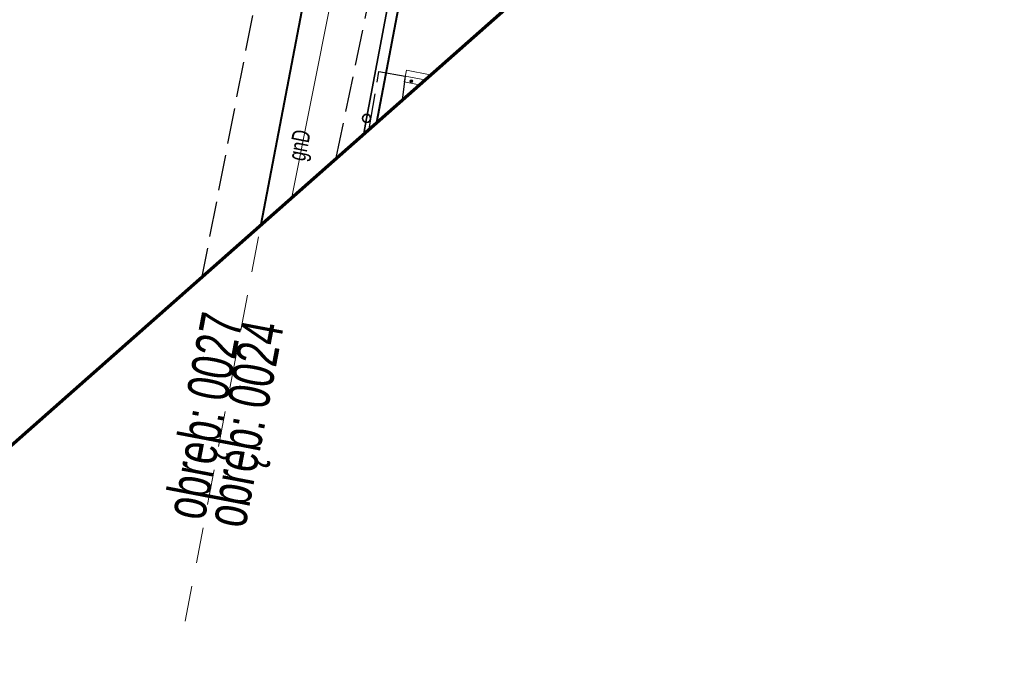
# Model space of a CAD drawing. Header units: metres. Extents: x 7429064 to 7431133, y 5709479 to 5714472.
# Tile 112 of 140: x 7429814 to 7429855, y 5710062 to 5710088. Entities that reach past the tile are written whole.
import ezdxf
from ezdxf.enums import TextEntityAlignment as Align

# ---------------------------------------------------------------- set-up
doc = ezdxf.new("R2010")
doc.units = ezdxf.units.M
for name, pattern in [('1', [0]), ('2_KTJZ01', [2, 1.5, -0.5]), ('3_1', [0]), ('3_EGBJ', [0]), ('3_KTJZ01', [2, 1.5, -0.5]), ('4', [2.5, 1.5, -1]), ('4_SUPG_01', [0]), ('5_EGBW14', [0]), ('7_1', [0]), ('7_SUPG_01', [0])]:
    doc.linetypes.add(name, pattern=pattern)
doc.layers.add('_1_Mapa', color=7, linetype='Continuous')
for name, color, linetype, lineweight in [('BUIB_L_1', 252, 'Continuous', 18), ('EGBE_L_6', 252, '3_EGBJ', 18), ('KTJZ_L_0', 252, '2_KTJZ01', 30), ('KTOK_L_4', 252, 'Continuous', 35), ('OBREB_L_0', 252, '4', 18), ('OBREB_T_0', 252, 'Continuous', 18), ('SUPG_E_T_3', 252, 'Continuous', 15), ('SUPG_L_3', 252, '4_SUPG_01', 18), ('zakres', 252, 'Continuous', 70)]:
    doc.layers.add(name, color=color, linetype=linetype, lineweight=lineweight)
doc.layers.add('DZIALKA_L_0', color=7, linetype='1', lineweight=40, true_color=0x008000)

# ---------------------------------------------------------------- blocks, each defined once
blk = doc.blocks.new('5_EGBW14_W')
at = {"linetype": 'Continuous'}
for radius in [0.06, 0.055, 0.05, 0.045, 0.04, 0.035, 0.03, 0.025, 0.02, 0.015, 0.01, 0.005]:
    blk.add_circle((0, 0), radius, dxfattribs=at)
blk = doc.blocks.new('X-ref_MDCP_Szara')
at = {"layer": 'BUIB_L_1', "linetype": '3_1'}
for p, q in [((7429829.868, 5710086.344), (7429829.774, 5710085.853)), ((7429829.868, 5710086.344), (7429830.877, 5710086.152)), ((7429829.774, 5710085.853), (7429830.403, 5710085.733))]:
    blk.add_line(p, q, dxfattribs=at)
at = {"layer": 'DZIALKA_L_0', "linetype": '1'}
for p, q in [((7429832.91, 5710127.96), (7429823.731, 5710079.842)), ((7429831.52, 5710099.43), (7429828.609, 5710084.149))]:
    blk.add_line(p, q, dxfattribs=at)
at = {"layer": 'EGBE_L_6', "linetype": '5_EGBW14'}
for q in [(7429829.685, 5710085.099), (7429830.64, 5710085.942)]:
    blk.add_line((7429829.821, 5710086.098), q, dxfattribs=at)
at = {"layer": 'KTJZ_L_0', "linetype": '3_KTJZ01'}
for p, q in [((7429826.03, 5710102.4), (7429821.239, 5710077.642)), ((7429826.91, 5710082.649), (7429830.3, 5710098.97)), ((7429828.297, 5710083.873), (7429828.711, 5710086.297)), ((7429828.711, 5710086.297), (7429829.821, 5710086.098)), ((7429829.821, 5710086.098), (7429829.685, 5710085.099))]:
    blk.add_line(p, q, dxfattribs=at)
at = {"layer": 'KTOK_L_4'}
for p, q in [((7429829.56, 5710091.603), (7429828.19, 5710084.317)), ((7429828.19, 5710084.317), (7429828.069, 5710083.672))]:
    blk.add_line(p, q, dxfattribs=at)
blk.add_circle((7429828.19, 5710084.317), 0.17, dxfattribs=at)
at = {"layer": 'OBREB_L_0', "linetype": '4'}
blk.add_line((7429820.539, 5710063.111), (7429832.91, 5710127.96), dxfattribs=at)
at = {"layer": 'SUPG_L_3', "linetype": '7_SUPG_01'}
blk.add_line((7429825.038, 5710080.996), (7429829.207, 5710101.931), dxfattribs=at)
at = {"layer": 'SUPG_L_3', "linetype": '7_1'}
blk.add_line((7429825.038, 5710080.996), (7429829.207, 5710101.931), dxfattribs=at)
at = {"layer": 'zakres', "linetype": 'Continuous', "lineweight": 70, "flags": 128}
blk.add_lwpolyline([(7429664.145, 5709938.943), (7429852.365, 5710105.124), (7429894.812, 5710142.052)], dxfattribs=at)
at = {"layer": 'EGBE_L_6'}
blk.add_blockref('5_EGBW14_W', (7429830.074, 5710085.883), dxfattribs=at)
at = {"layer": 'OBREB_T_0', "width": 0.7}
blk.add_text('obręb: 0027', height=1.75, rotation=79.1997, dxfattribs=at).set_placement((7429822.978, 5710075.895), align=Align.RIGHT)
blk.add_text('obręb: 0024', height=1.75, rotation=79.1997, dxfattribs=at).set_placement((7429822.978, 5710075.895), align=Align.TOP_RIGHT)
at = {"layer": 'SUPG_E_T_3', "width": 0.7}
blk.add_text('gnD', height=0.75, rotation=78.7375, dxfattribs=at).set_placement((7429825.457, 5710083.165), align=Align.MIDDLE)

msp = doc.modelspace()

# ---------------------------------------------------------------- block references
at = {"layer": '_1_Mapa'}
msp.add_blockref('X-ref_MDCP_Szara', (0, 0), dxfattribs=at)

doc.saveas('drawing.dxf')
